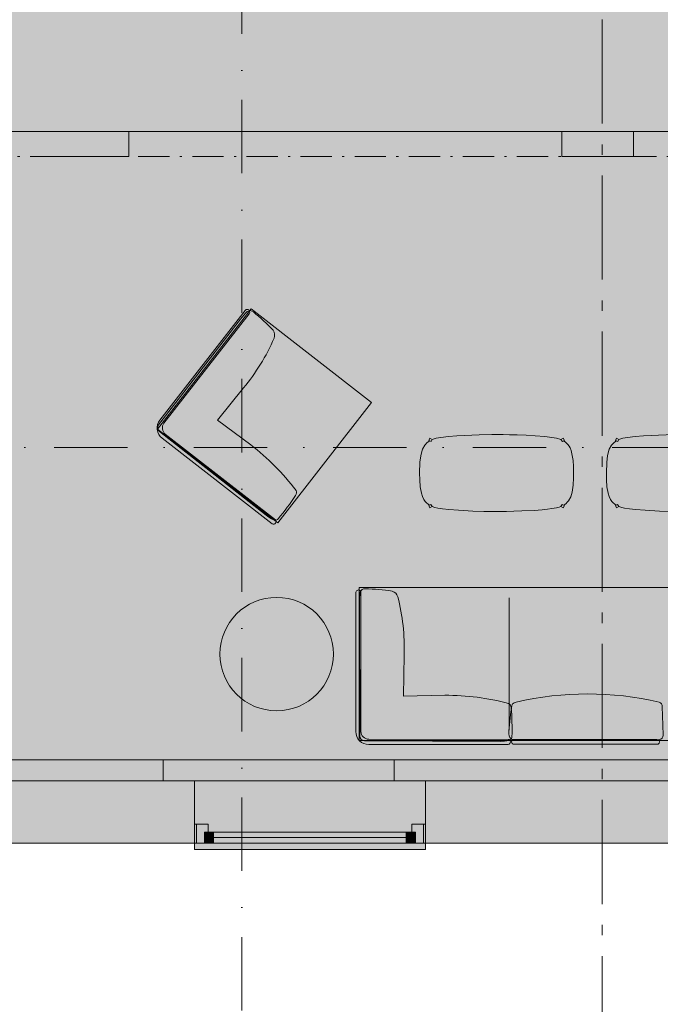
# Model space of a CAD drawing. Header units: millimetres. Extents: x -18529 to 56522, y -7462 to 46647.
# Tile 8 of 29: x 21400 to 24479, y -774 to 3957. Entities that reach past the tile are written whole.
import ezdxf

# ---------------------------------------------------------------- set-up
doc = ezdxf.new("R2010")
doc.units = ezdxf.units.MM
doc.header["$LTSCALE"] = 0.5
doc.header["$MEASUREMENT"] = 0
for name, pattern in [('Akselinje', [1500, 1000, -200, 100, -200]), ('Dot & Dashed', [13405.56, 7055.56, -3527.78, 0, -2822.22]), ('Over snittplan', [520, 300, -100, 20, -100]), ('PLINE', [0]), ('Prikk & stiplet', [1340.555525, 705.555534, -352.777767, 0, -282.222223]), ('Under snittplan', [600, 400, -200])]:
    doc.linetypes.add(name, pattern=pattern)
for name, color, linetype in [('112-NYE INNERVEGGER (Skravur)(Nye konstruksjoner)', 7, 'Continuous'), ('112-NYE INNERVEGGER(Nye konstruksjoner)', 7, 'Continuous'), ('231- Bærende yttervegger', 7, 'Continuous'), ('231- Bærende yttervegger (Skravur)', 7, 'Continuous'), ('241- Bærende innervegger', 7, 'Continuous'), ('241- Bærende innervegger (Skravur)', 7, 'Continuous'), ('244- Vinduer_ dører_ foldevegger', 7, 'Continuous'), ('244- Vinduer_ dører_ foldevegger(Nye konstruksjoner)', 7, 'Continuous'), ('251- Frittbærende dekker', 7, 'Continuous'), ('251- Frittbærende dekker(Nye konstruksjoner)', 7, 'Continuous'), ('276- Sittebenker_ stolrader_ bord(Nye konstruksjoner)', 7, 'Continuous'), ('822- Modullinjer bygning', 7, 'Continuous'), ('852- Snittmarkør innvendig', 7, 'Continuous'), ('862- M___BRA(Polylinje)', 7, 'Continuous'), ('862- M___BRA(Skravur)', 7, 'Continuous'), ('862- M___Nettoareal Fase 0(Polylinje)(Nye konstruksjoner)', 7, 'Continuous'), ('862- M___Nettoareal Fase 0(Skravur)(Nye konstruksjoner)', 7, 'Continuous'), ('892- Hjelpelag bygning', 7, 'Continuous')]:
    doc.layers.add(name, color=color, linetype=linetype)
doc.layers.add('234- Vinduer_ dører_ porter', color=7, linetype='Continuous', lineweight=5)

msp = doc.modelspace()

# ---------------------------------------------------------------- hatches: boundary and pattern name
at = {"layer": '112-NYE INNERVEGGER (Skravur)(Nye konstruksjoner)', "linetype": 'Continuous', "lineweight": 9, "true_color": 0x029e21}
for points in [[(20500, 400), (20500, 300), (22090, 300), (22090, 400)], [(23200, 400), (23200, 300), (25080, 300), (25080, 400)]]:
    msp.add_hatch(color=104, dxfattribs=at).paths.add_polyline_path(points)
at = {"layer": '112-NYE INNERVEGGER (Skravur)(Nye konstruksjoner)', "linetype": 'Continuous', "lineweight": 0, "true_color": 0xffffff}
msp.add_hatch(color=7, dxfattribs=at).paths.add_polyline_path([(23200, 400), (22090, 400), (22090, 300), (23200, 300)])
at = {"layer": '231- Bærende yttervegger (Skravur)', "linetype": 'Continuous', "lineweight": 9, "true_color": 0xb4b4b4}
for points in [[(20150, 300), (20150, 0), (22240, 0), (22240, 92), (22240, 300)], [(23350, 300), (23350, 92), (23350, 0), (25080, 0), (25080, 92), (25080, 300)]]:
    msp.add_hatch(color=253, dxfattribs=at).paths.add_polyline_path(points)
at = {"layer": '231- Bærende yttervegger (Skravur)', "linetype": 'Continuous', "lineweight": 0, "true_color": 0xffffff}
for points in [[(22240, 0), (23350, 0), (23350, 92), (23350, 300), (22240, 300), (22240, 92)], [(22250, 92), (22250, 0), (22288, 0), (22288, 53), (22306, 53), (22306, 92)], [(22288, 0), (23302, 0), (23302, 53), (22288, 53)], [(22288, 53), (22288, 0), (22332, 0), (22332, 53)], [(23302, 0), (23302, 53), (23258, 53), (23258, 0)], [(23340, 0), (23340, 92), (23284, 92), (23284, 53), (23302, 53), (23302, 0)], [(23350, 0), (22240, 0), (22240, -30), (23350, -30)]]:
    msp.add_hatch(color=7, dxfattribs=at).paths.add_polyline_path(points)
at = {"layer": '241- Bærende innervegger (Skravur)', "linetype": 'Continuous', "lineweight": 9, "true_color": 0xb4b4b4}
for points in [[(21600, 3300), (21924.7, 3300), (21924.7, 3420), (21600, 3420)], [(24004.8, 3420), (24004.8, 3300), (24350, 3300), (24350, 3420)]]:
    msp.add_hatch(color=253, dxfattribs=at).paths.add_polyline_path(points)
at = {"layer": '862- M___BRA(Skravur)', "linetype": 'Continuous', "lineweight": 0, "true_color": 0xffffff}
msp.add_hatch(color=7, dxfattribs=at).paths.add_polyline_path([(20100, 5450), (16300, 5450), (16300, 300), (48000, 300), (48000, 11769.9), (20100, 11770), (20100, 10130), (20100, 7180)])
at = {"layer": '862- M___Nettoareal Fase 0(Skravur)(Nye konstruksjoner)', "linetype": 'Continuous', "lineweight": 0, "true_color": 0xffffff}
msp.add_hatch(color=7, dxfattribs=at).paths.add_polyline_path([(20025, 11620), (20025, 8650), (20100, 8650), (20100, 7180), (20100, 6000), (20150, 6000), (20150, 400), (26491.8, 400), (26491.8, 3420), (43106.4, 3420), (43098.7, 7890.6), (34584.9, 7890.6), (34584.9, 11620), (27700, 11620), (27700, 8250), (22900, 8250), (22900, 11620)])

# ---------------------------------------------------------------- linework, layer by layer
at = {"layer": '112-NYE INNERVEGGER(Nye konstruksjoner)', "color": 7, "linetype": 'PLINE', "lineweight": 13}
for p, q in [((22090, 400), (22090, 300)), ((23200, 400), (23200, 300))]:
    msp.add_line(p, q, dxfattribs=at)
at = {"layer": '112-NYE INNERVEGGER(Nye konstruksjoner)', "color": 7, "linetype": 'PLINE', "lineweight": 13, "flags": 128}
for points in [[(22090, 400), (20500, 400)], [(25080, 400), (23200, 400)], [(20500, 300), (22090, 300)], [(23200, 300), (25080, 300)]]:
    msp.add_lwpolyline(points, dxfattribs=at)
at = {"layer": '231- Bærende yttervegger', "color": 7, "linetype": 'PLINE', "lineweight": 13}
for p, q in [((22240, 92), (22240, 300)), ((23350, 92), (23350, 300)), ((22240, 0), (22240, 92)), ((23350, 0), (23350, 92))]:
    msp.add_line(p, q, dxfattribs=at)
at = {"layer": '231- Bærende yttervegger', "color": 7, "linetype": 'Over snittplan', "lineweight": 5, "flags": 128}
for points in [[(48000, 300), (20150, 300)], [(20150, 0), (48000, 0)]]:
    msp.add_lwpolyline(points, dxfattribs=at)
at = {"layer": '231- Bærende yttervegger', "color": 7, "linetype": 'PLINE', "lineweight": 13, "flags": 128}
for points in [[(22240, 300), (20150, 300)], [(25080, 300), (23350, 300)], [(20150, 0), (22240, 0)], [(23350, 0), (25080, 0)]]:
    msp.add_lwpolyline(points, dxfattribs=at)
at = {"layer": '234- Vinduer_ dører_ porter', "color": 7, "linetype": 'PLINE', "lineweight": 5}
for p, q in [((23350, 300), (22240, 300)), ((22240, 92), (22250, 92)), ((22240, 0), (22240, 92)), ((22250, 92), (22306, 92)), ((22250, 0), (22250, 92)), ((22250, 92), (22250, 0)), ((22306, 53), (22288, 53)), ((22288, 53), (22288, 0)), ((22288, 53), (22332, 53)), ((22288, 0), (22288, 53)), ((22306, 92), (22306, 53)), ((22332, 53), (22332, 0)), ((22332, 53), (23258, 53)), ((23258, 0), (23258, 53)), ((23258, 53), (23302, 53)), ((23284, 53), (23284, 92)), ((23284, 92), (23340, 92)), ((23302, 53), (23284, 53)), ((23302, 0), (23302, 53)), ((23302, 53), (23302, 0)), ((23340, 92), (23340, 0)), ((23340, 0), (23340, 92)), ((23340, 92), (23350, 92)), ((23350, 92), (23350, 0)), ((23258, 26.5), (22332, 26.5)), ((22240, -30), (22240, 0)), ((22250, 0), (22240, 0)), ((23350, -30), (22240, -30)), ((22288, 0), (22250, 0)), ((22332, 0), (22288, 0)), ((23258, 0), (22332, 0)), ((23302, 0), (23258, 0)), ((23340, 0), (23302, 0)), ((23350, 0), (23340, 0)), ((23350, 0), (23350, -30))]:
    msp.add_line(p, q, dxfattribs=at)
at = {"layer": '234- Vinduer_ dører_ porter', "color": 7, "linetype": 'Under snittplan', "lineweight": 5}
msp.add_line((23350, 0), (22240, 0), dxfattribs=at)
at = {"layer": '241- Bærende innervegger', "color": 7, "linetype": 'PLINE', "lineweight": 13}
for p, q in [((21924.7, 3420), (21924.7, 3300)), ((24004.8, 3420), (24004.8, 3300)), ((24350, 3420), (24350, 3300))]:
    msp.add_line(p, q, dxfattribs=at)
at = {"layer": '241- Bærende innervegger', "color": 7, "linetype": 'Over snittplan', "lineweight": 5, "flags": 128}
for points in [[(26422.2, 3420), (20150, 3420)], [(20150, 3300), (26422.2, 3300)]]:
    msp.add_lwpolyline(points, dxfattribs=at)
at = {"layer": '241- Bærende innervegger', "color": 7, "linetype": 'PLINE', "lineweight": 13, "flags": 128}
for points in [[(21924.7, 3420), (21600, 3420)], [(24350, 3420), (24004.8, 3420)], [(21600, 3300), (21924.7, 3300)], [(24004.8, 3300), (24350, 3300)]]:
    msp.add_lwpolyline(points, dxfattribs=at)
at = {"layer": '244- Vinduer_ dører_ foldevegger', "color": 7, "linetype": 'PLINE', "lineweight": 13}
for p, q in [((22240, 0), (22240, 92)), ((23350, 0), (23350, 92))]:
    msp.add_line(p, q, dxfattribs=at)
at = {"layer": '244- Vinduer_ dører_ foldevegger(Nye konstruksjoner)', "color": 7, "linetype": 'PLINE', "lineweight": 13}
for p, q in [((21924.7, 3420), (21924.7, 3300)), ((24004.8, 3420), (24004.8, 3300)), ((24350, 3420), (24350, 3300)), ((22090, 400), (22090, 300)), ((23200, 400), (23200, 300))]:
    msp.add_line(p, q, dxfattribs=at)
at = {"layer": '244- Vinduer_ dører_ foldevegger(Nye konstruksjoner)', "color": 30, "linetype": 'PLINE', "lineweight": 9, "true_color": 0xff6600}
for p, q in [((22090, 400), (23200, 400)), ((22090, 300), (23200, 300))]:
    msp.add_line(p, q, dxfattribs=at)
at = {"layer": '251- Frittbærende dekker', "color": 7, "linetype": 'Dot & Dashed', "lineweight": 13, "flags": 128}
msp.add_lwpolyline([(150, 150), (15750, 150), (15750, 300), (20000, 300), (20000, 450), (20450, 450), (20450, 300), (48000, 300), (48000, 19850), (20000.2, 19850), (20000.2, 14800), (16150, 14800), (16150, 20150), (16150, 30100), (150, 30100)], close=True, dxfattribs=at)
at = {"layer": '251- Frittbærende dekker(Nye konstruksjoner)', "color": 7, "linetype": 'Over snittplan', "lineweight": 13, "flags": 128}
msp.add_lwpolyline([(20150, 3420), (26310.1, 3420), (26310.1, 5560), (20150, 5560)], close=True, dxfattribs=at)
at = {"layer": '276- Sittebenker_ stolrader_ bord(Nye konstruksjoner)', "color": 7, "linetype": 'PLINE', "lineweight": 5}
msp.add_line((23752, 543.1), (23752, 1178.1), dxfattribs=at)
at = {"layer": '276- Sittebenker_ stolrader_ bord(Nye konstruksjoner)', "color": 7, "linetype": 'PLINE', "lineweight": 5, "flags": 128}
for points in [[(22613.8, 1533.7), (22084.5, 1945.5, -0.419065), (22073.9, 2032.9), (22483.2, 2559, -1.094096), (22502.6, 2543.9), (22093.3, 2017.8, 0.400864), (22099.9, 1965.2), (22629.1, 1553.4, -0.838641)], [(22726.3, 1671, -0.025725), (22643, 1558.8, -0.330697), (22620.4, 1553.4, -0.055062), (22584.3, 1576), (22071.2, 1978, -0.36947), (22067.1, 2009.7), (22461.7, 2518.1, -0.055062), (22493.6, 2554.8, -0.330697), (22523.2, 2552.6, -0.025725), (22618.5, 2464.2, -0.218577), (22623, 2425.9, -0.068013), (22476.3, 2187.2), (22351.4, 2032.3), (22511, 1913.4, -0.068013), (22728.1, 1694.5, -0.218577)], [(23748, 474), (23077.5, 474, -0.419065), (23015.4, 536.5), (23015.4, 1203, -1.094096), (23040, 1203), (23040, 536.5, 0.400864), (23077.5, 499), (23748, 498.9, -0.838641)], [(23762.5, 651.4, -0.025725), (23765.7, 511.8, -0.330697), (23751.1, 493.6, -0.055062), (23708.8, 489.3), (23057, 491.4, -0.36947), (23034.2, 514), (23033.6, 1157.5, -0.055062), (23036.2, 1206.1, -0.330697), (23060.9, 1222.5, -0.025725), (23190.4, 1211.3, -0.218577), (23217.5, 1183.9, -0.068013), (23248.2, 905.3), (23244.8, 706.4), (23443.7, 710.5, -0.068013), (23749.5, 671.1, -0.218577)], [(22907.5, 908.5, -1), (22362.5, 908.5, -1)], [(24410.6, 494), (23848.3, 494.2), (23777.9, 496, -0.36688), (23752.2, 516.4, -0.04474), (23752, 552.4), (23758.4, 617.7), (23764.7, 661.2, -0.265197), (23776.1, 673.7), (23785.9, 677.8, -0.114751), (24473.3, 677.8, -0.345762), (24487.9, 656.7), (24491.2, 566.4), (24491.8, 518.5, -0.373966), (24474.7, 498), (24454, 495.2)], [(24462.6, 475), (23775.6, 475, -0.967367), (23775.6, 498.8), (24462.6, 498.8, -1.026399)]]:
    msp.add_lwpolyline(points, format="xyb", close=True, dxfattribs=at)
for points in [[(22511.9, 2567.2), (23090.4, 2117.1), (22640.3, 1538.6), (22061.8, 1988.7)], [(24061.7, 1756), (24059.8, 1720.7), (24055, 1686.8), (24048, 1664.4), (24037.1, 1644.7), (24031.2, 1637.7), (24026, 1632.6), (24020.5, 1627.9), (24014.8, 1623.9), (24007.6, 1627.7), (24001.4, 1617.1), (23993.4, 1614.2), (23979.6, 1610.8), (23957, 1607.4), (23936, 1604.8), (23911, 1602.2), (23872.4, 1599.2), (23812.6, 1596.2), (23775.2, 1594.8), (23739.6, 1594), (23686.5, 1593.3), (23630.7, 1594), (23577.2, 1595.8), (23508.8, 1599.4), (23462.3, 1603.3), (23432.5, 1606.5), (23409.7, 1610), (23395.6, 1613), (23381.9, 1616.9), (23375.2, 1627.2), (23368.9, 1623.9), (23362.4, 1628.4), (23354.7, 1635.4), (23348.9, 1641.9), (23342.5, 1650.7), (23335.2, 1666.3), (23330.3, 1681.6), (23324.6, 1712.7), (23322.4, 1746.3), (23321.9, 1778.4), (23323.6, 1830.9), (23327.4, 1861), (23330.3, 1875.1), (23335.8, 1892.8), (23346.5, 1912.4), (23358.8, 1925.7), (23370.6, 1932.6), (23376.8, 1929.6), (23382.5, 1940.1), (23391.3, 1942.9), (23401.4, 1945.2), (23423.3, 1949), (23460.7, 1953.5), (23500.5, 1957.4), (23608.6, 1961.7), (23668.5, 1963.4), (23723, 1963.3), (23753.8, 1962.5), (23790.7, 1961.5), (23834.8, 1959.8), (23877.9, 1957.1), (23923.1, 1953.5), (23957, 1949.5), (23980.6, 1945.7), (24001.2, 1940.1), (24001.3, 1940), (24001.3, 1940), (24008, 1929.4), (24014.7, 1933.1), (24025.1, 1925.1), (24033.8, 1916.2), (24040.2, 1907.5), (24044.8, 1899), (24050.2, 1886.3), (24055.9, 1863.4), (24059.5, 1838.4), (24061.5, 1809.5)], [(23371.2, 1945.6), (23382.5, 1940.1), (23376.8, 1929.6), (23365.9, 1934.9)], [(24001.4, 1940), (24001.3, 1940), (24001.2, 1940.1)], [(24012.5, 1945.6), (24017.9, 1934.9), (24008, 1929.4), (24001.4, 1940)], [(24959.3, 1756), (24957.4, 1720.7), (24952.6, 1686.8), (24945.6, 1664.4), (24934.7, 1644.7), (24928.8, 1637.7), (24923.6, 1632.6), (24918.1, 1627.9), (24912.4, 1623.9), (24905.2, 1627.7), (24899, 1617.1), (24891, 1614.2), (24877.2, 1610.8), (24854.6, 1607.4), (24833.6, 1604.8), (24808.6, 1602.2), (24770, 1599.2), (24710.2, 1596.2), (24672.8, 1594.8), (24637.2, 1594), (24584.1, 1593.3), (24528.3, 1594), (24474.8, 1595.8), (24406.4, 1599.4), (24359.9, 1603.3), (24330.1, 1606.5), (24307.3, 1610), (24293.2, 1613), (24279.5, 1616.9), (24272.8, 1627.2), (24266.5, 1623.9), (24260, 1628.4), (24252.3, 1635.4), (24246.5, 1641.9), (24240.1, 1650.7), (24232.8, 1666.3), (24227.9, 1681.6), (24222.2, 1712.7), (24220, 1746.3), (24219.5, 1778.4), (24221.2, 1830.9), (24225, 1861), (24227.9, 1875.1), (24233.4, 1892.8), (24244.1, 1912.4), (24256.4, 1925.7), (24268.2, 1932.6), (24274.4, 1929.6), (24280.1, 1940.1), (24288.9, 1942.9), (24299, 1945.2), (24320.9, 1949), (24358.3, 1953.5), (24398.1, 1957.4), (24506.2, 1961.7), (24566.1, 1963.4), (24620.6, 1963.3), (24651.4, 1962.5), (24688.3, 1961.5), (24732.4, 1959.8), (24775.5, 1957.1), (24820.7, 1953.5), (24854.6, 1949.5), (24878.2, 1945.7), (24898.8, 1940.1), (24898.9, 1940), (24898.9, 1940), (24905.6, 1929.4), (24912.3, 1933.1), (24922.7, 1925.1), (24931.4, 1916.2), (24937.8, 1907.5), (24942.4, 1899), (24947.8, 1886.3), (24953.5, 1863.4), (24957.1, 1838.4), (24959.1, 1809.5)], [(24268.8, 1945.6), (24280.1, 1940.1), (24274.4, 1929.6), (24263.5, 1934.9)], [(23381.9, 1616.9), (23371.2, 1611.6), (23365.9, 1622.3), (23375.2, 1627.2)], [(24017.9, 1622.3), (24012.5, 1611.6), (24001.4, 1617.1), (24007.6, 1627.7)], [(24279.5, 1616.9), (24268.8, 1611.6), (24263.5, 1622.3), (24272.8, 1627.2)], [(23032, 1228.1), (25207, 1228.1), (25207, 493.1), (23032, 493.1)]]:
    msp.add_lwpolyline(points, close=True, dxfattribs=at)
at = {"layer": '822- Modullinjer bygning', "color": 94, "linetype": 'Akselinje', "lineweight": 18}
for p, q in [((24200, -3292.3), (24200, 21288.1)), ((17356.5, 0), (55062.7, 0))]:
    msp.add_line(p, q, dxfattribs=at)
at = {"layer": '852- Snittmarkør innvendig', "color": 5, "linetype": 'Prikk & stiplet', "lineweight": 9}
for p, q in [((22468, 21671.5), (22468, -1859.6)), ((14862.1, 1900.5), (53935, 1900.5))]:
    msp.add_line(p, q, dxfattribs=at)
at = {"layer": '862- M___BRA(Polylinje)', "color": 7, "linetype": 'Continuous', "lineweight": 0, "true_color": 0xffffff, "flags": 128}
msp.add_lwpolyline([(20100, 5450), (16300, 5450), (16300, 300), (48000, 300), (48000, 11769.9), (20100, 11770), (20100, 10130), (20100, 7180)], close=True, dxfattribs=at)
at = {"layer": '862- M___Nettoareal Fase 0(Polylinje)(Nye konstruksjoner)', "color": 7, "linetype": 'Continuous', "lineweight": 0, "true_color": 0xffffff, "flags": 128}
msp.add_lwpolyline([(20025, 11620), (20025, 8650), (20100, 8650), (20100, 7180), (20100, 6000), (20150, 6000), (20150, 400), (26491.8, 400), (26491.8, 3420), (43106.4, 3420), (43098.7, 7890.6), (34584.9, 7890.6), (34584.9, 11620), (27700, 11620), (27700, 8250), (22900, 8250), (22900, 11620)], close=True, dxfattribs=at)
at = {"layer": '862- M___Nettoareal Fase 0(Polylinje)(Nye konstruksjoner)', "color": 7, "linetype": 'PLINE', "lineweight": 5, "flags": 128}
msp.add_lwpolyline([(20025, 11620), (20025, 8650), (20100, 8650), (20100, 7180), (20100, 6000), (20150, 6000), (20150, 400), (26491.8, 400), (26491.8, 3420), (43106.4, 3420), (43098.7, 7890.6), (34584.9, 7890.6), (34584.9, 11620), (27700, 11620), (27700, 8250), (22900, 8250), (22900, 11620)], close=True, dxfattribs=at)
at = {"layer": '892- Hjelpelag bygning', "color": 7, "linetype": 'PLINE', "lineweight": 5, "flags": 128}
msp.add_lwpolyline([(0, 30099.8), (-15956.4, 30099.6), (-15956.5, 42609.6), (16188.6, 42609.6), (16188.6, 42710), (48300, 42710), (48300, 20150), (48300, -312.3), (48300, 0), (20150, 0)], dxfattribs=at)

doc.saveas('drawing.dxf')
